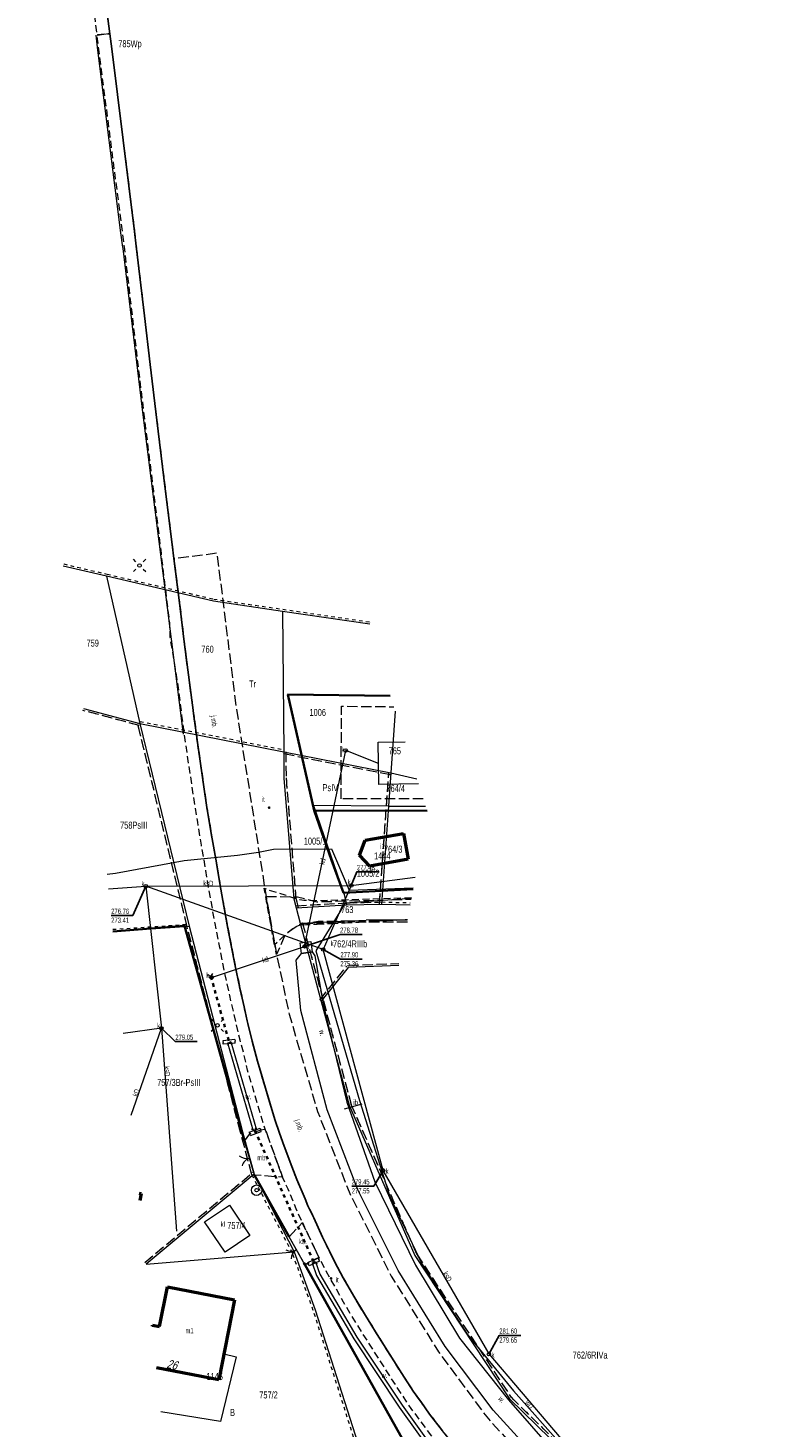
# Model space of a CAD drawing. Header units: metres. Extents: x 7428509 to 7430603, y 5527625 to 5529161.
# Tile 15 of 26: x 7430022 to 7430130, y 5527827 to 5528027. Entities that reach past the tile are written whole.
import ezdxf
from ezdxf.enums import TextEntityAlignment as Align

# ---------------------------------------------------------------- set-up
doc = ezdxf.new("R2010")
doc.units = ezdxf.units.M
for name, pattern in [('0.5_0.5', [1, 0.5, -0.5]), ('1.0_0.5', [1.5, 1, -0.5]), ('1.5_0.5', [2, 1.5, -0.5]), ('219-500', [0]), ('otkz_500', [1, 0.5, -0.5]), ('otob_500', [0])]:
    doc.linetypes.add(name, pattern=pattern)
doc.layers.get('0').update_dxf_attribs({"color": 2, "lineweight": 5})
doc.styles.get("Standard").update_dxf_attribs({"font": 'Working1250', "width": 0.75})
doc.linetypes.add('902-500', pattern='A,3.75,0,[1,ksztalty.shx,S=0.5,R=0,X=0,Y=0],3.75', length=7.5)
doc.linetypes.add('otdn_500_short', pattern='A,2.5,0,[21,ksztalty.shx,S=0.5,R=0,X=-1,Y=0],0.5', length=3)
doc.linetypes.add('otkb_500', pattern='A,1.75,0,[16,ksztalty.shx,S=1,R=0,X=0,Y=0],1.75', length=3.5)

# ---------------------------------------------------------------- blocks, each defined once
blk = doc.blocks.new('IB04')
at = {"color": 0, "linetype": 'Continuous', "lineweight": 13}
blk.add_circle((0, 0), 0.25, dxfattribs=at)
blk = doc.blocks.new('SM01')
at = {"color": 0, "linetype": 'Continuous', "lineweight": 13}
for p, q in [((-0.53, 0.531), (-0.883, 0.884)), ((0.531, 0.531), (0.884, 0.884)), ((-0.53, -0.53), (-0.883, -0.883)), ((0.531, -0.53), (0.884, -0.883))]:
    blk.add_line(p, q, dxfattribs=at)
blk.add_circle((0, 0), 0.25, dxfattribs=at)
blk = doc.blocks.new('US22')
at = {"color": 0, "linetype": 'Continuous', "lineweight": 13}
blk.add_circle((0, 0), 0.25, dxfattribs=at)
blk = doc.blocks.new('PW01')
at = {"linetype": 'Continuous', "lineweight": 13}
h = blk.add_hatch(color=0, dxfattribs=at)
edge = h.paths.add_edge_path()
edge.add_arc((0, 0), 0.045, 0, 360)
blk = doc.blocks.new('US13')
at = {"color": 0, "linetype": 'Continuous', "lineweight": 13}
for radius in [0.75, 0.25]:
    blk.add_circle((0, 0), radius, dxfattribs=at)
blk = doc.blocks.new('US25')
at = {"linetype": 'Continuous', "lineweight": 0}
h = blk.add_hatch(color=0, dxfattribs=at)
edge = h.paths.add_edge_path()
edge.add_arc((0, 0), 0.2, 0, 360)
blk = doc.blocks.new('IB05')
at = {"color": 0, "linetype": 'Continuous', "lineweight": 13}
for q in [(0.354, 0.354), (0.354, -0.354)]:
    blk.add_line((0, 0), q, dxfattribs=at)
blk = doc.blocks.new('OK02')
at = {"color": 0, "linetype": 'Continuous', "lineweight": 0}
for centre, start, end in [((-1.5, 0), 0, 60), ((1.5, 0), 120, 180)]:
    blk.add_arc(centre, 1.5, start, end, dxfattribs=at)

msp = doc.modelspace()

# ---------------------------------------------------------------- linework, layer by layer
at = {"layer": '217-Granica konturu po granicy działki', "color": 3, "linetype": '1.5_0.5', "lineweight": 18}
for p, q in [((7430038.2226, 5527927.7102), (7430030.1906, 5527929.8582)), ((7430030.1906, 5527929.8582), (7430030.1906, 5527929.8582)), ((7430030.1906, 5527929.8582), (7430030.1906, 5527929.8582)), ((7430045.0584, 5527898.9789), (7430038.0084, 5527927.9289)), ((7430038.0084, 5527927.9289), (7430038.0084, 5527927.9289)), ((7430038.0084, 5527927.9289), (7430038.0084, 5527927.9289)), ((7430038.2226, 5527927.7102), (7430038.2226, 5527927.7102)), ((7430038.2226, 5527927.7102), (7430038.2226, 5527927.7102)), ((7430074.0821, 5527920.6557), (7430058.7821, 5527923.6657)), ((7430058.7821, 5527923.6657), (7430058.7821, 5527923.6657)), ((7430058.7821, 5527923.6657), (7430058.7821, 5527923.6657)), ((7430059.14, 5527923.9633), (7430059.14, 5527923.9633)), ((7430059.14, 5527923.9633), (7430059.14, 5527923.9633)), ((7430059.14, 5527923.9633), (7430059.18, 5527920.2033)), ((7430073.5106, 5527916.241), (7430073.8406, 5527920.971)), ((7430073.8406, 5527920.971), (7430073.8406, 5527920.971)), ((7430073.8406, 5527920.971), (7430073.8406, 5527920.971)), ((7430074.0821, 5527920.6557), (7430074.0821, 5527920.6557)), ((7430074.0821, 5527920.6557), (7430074.0821, 5527920.6557)), ((7430059.1791, 5527920.2243), (7430059.1791, 5527920.2243)), ((7430059.1791, 5527920.2243), (7430059.1791, 5527920.2243)), ((7430059.1791, 5527920.2243), (7430060.5791, 5527902.9943)), ((7430059.18, 5527920.2033), (7430059.18, 5527920.2033)), ((7430059.18, 5527920.2033), (7430059.18, 5527920.2033)), ((7430072.5206, 5527902.2413), (7430073.5106, 5527916.2413)), ((7430073.5106, 5527916.2413), (7430073.5106, 5527916.2413)), ((7430073.5106, 5527916.2413), (7430073.5106, 5527916.2413)), ((7430073.5106, 5527916.241), (7430073.5106, 5527916.241)), ((7430073.5106, 5527916.241), (7430073.5106, 5527916.241)), ((7430060.5701, 5527903.0465), (7430060.5701, 5527903.0465)), ((7430060.5701, 5527903.0465), (7430060.5701, 5527903.0465)), ((7430060.5701, 5527903.0465), (7430060.9101, 5527901.7565)), ((7430060.5791, 5527902.9943), (7430060.5791, 5527902.9943)), ((7430060.5791, 5527902.9943), (7430060.5791, 5527902.9943)), ((7430060.6026, 5527901.9794), (7430067.7926, 5527902.3994)), ((7430060.6026, 5527901.9794), (7430060.6026, 5527901.9794)), ((7430060.6026, 5527901.9794), (7430060.6026, 5527901.9794)), ((7430060.9101, 5527901.7565), (7430060.9101, 5527901.7565)), ((7430060.9101, 5527901.7565), (7430060.9101, 5527901.7565)), ((7430067.7926, 5527902.3994), (7430067.7926, 5527902.3994)), ((7430067.7926, 5527902.3994), (7430067.7926, 5527902.3994)), ((7430067.8028, 5527902.4), (7430072.8128, 5527902.52)), ((7430067.8028, 5527902.4), (7430067.8028, 5527902.4)), ((7430067.8028, 5527902.4), (7430067.8028, 5527902.4)), ((7430072.5206, 5527902.2413), (7430072.5206, 5527902.2413)), ((7430072.5206, 5527902.2413), (7430072.5206, 5527902.2413)), ((7430072.8128, 5527902.52), (7430072.8128, 5527902.52)), ((7430072.8128, 5527902.52), (7430072.8128, 5527902.52)), ((7430045.0584, 5527898.9789), (7430045.0584, 5527898.9789)), ((7430045.0584, 5527898.9789), (7430045.0584, 5527898.9789)), ((7430052.6696, 5527869.6647), (7430045.0596, 5527898.9747)), ((7430045.0596, 5527898.9747), (7430045.0596, 5527898.9747)), ((7430045.0596, 5527898.9747), (7430045.0596, 5527898.9747)), ((7430070.6038, 5527899.6503), (7430061.2138, 5527899.2203)), ((7430061.2138, 5527899.2203), (7430061.2138, 5527899.2203)), ((7430061.2138, 5527899.2203), (7430061.2138, 5527899.2203)), ((7430061.4898, 5527899.598), (7430061.4898, 5527899.598)), ((7430061.4898, 5527899.598), (7430061.4898, 5527899.598)), ((7430061.4898, 5527899.598), (7430064.4998, 5527888.418)), ((7430076.4926, 5527899.663), (7430070.5906, 5527899.65)), ((7430070.5906, 5527899.65), (7430070.5906, 5527899.65)), ((7430070.5906, 5527899.65), (7430070.5906, 5527899.65)), ((7430070.6038, 5527899.6503), (7430070.6038, 5527899.6503)), ((7430070.6038, 5527899.6503), (7430070.6038, 5527899.6503)), ((7430076.4926, 5527899.663), (7430076.4926, 5527899.663)), ((7430076.4926, 5527899.663), (7430076.4926, 5527899.663)), ((7430063.9757, 5527888.5275), (7430067.8557, 5527893.3775)), ((7430067.8557, 5527893.3775), (7430067.8557, 5527893.3775)), ((7430067.8557, 5527893.3775), (7430067.8557, 5527893.3775)), ((7430068.0795, 5527893.4897), (7430075.2795, 5527893.7387)), ((7430068.0795, 5527893.4897), (7430068.0795, 5527893.4897)), ((7430068.0795, 5527893.4897), (7430068.0795, 5527893.4897)), ((7430075.2795, 5527893.7387), (7430075.2795, 5527893.7387)), ((7430075.2795, 5527893.7387), (7430075.2795, 5527893.7387)), ((7430063.9757, 5527888.5275), (7430063.9757, 5527888.5275)), ((7430063.9757, 5527888.5275), (7430063.9757, 5527888.5275)), ((7430064.4998, 5527888.418), (7430064.4998, 5527888.418)), ((7430064.4998, 5527888.418), (7430064.4998, 5527888.418)), ((7430064.4998, 5527888.4174), (7430064.4998, 5527888.4174)), ((7430064.4998, 5527888.4174), (7430064.4998, 5527888.4174)), ((7430064.4998, 5527888.4174), (7430068.4598, 5527873.6074)), ((7430068.4448, 5527873.6506), (7430068.4448, 5527873.6506)), ((7430068.4448, 5527873.6506), (7430068.4448, 5527873.6506)), ((7430068.4448, 5527873.6506), (7430077.8448, 5527852.2106)), ((7430068.4598, 5527873.6074), (7430068.4598, 5527873.6074)), ((7430068.4598, 5527873.6074), (7430068.4598, 5527873.6074)), ((7430052.6696, 5527869.6647), (7430052.6696, 5527869.6647)), ((7430052.6696, 5527869.6647), (7430052.6696, 5527869.6647)), ((7430054.3105, 5527863.5917), (7430052.6705, 5527869.6617)), ((7430052.6705, 5527869.6617), (7430052.6705, 5527869.6617)), ((7430052.6705, 5527869.6617), (7430052.6705, 5527869.6617)), ((7430039.014, 5527851.0804), (7430054.408, 5527863.9004)), ((7430054.3105, 5527863.5917), (7430054.3105, 5527863.5917)), ((7430054.3105, 5527863.5917), (7430054.3105, 5527863.5917)), ((7430054.408, 5527863.9004), (7430054.408, 5527863.9004)), ((7430054.408, 5527863.9004), (7430054.408, 5527863.9004)), ((7430039.014, 5527851.0804), (7430039.014, 5527851.0804)), ((7430039.014, 5527851.0804), (7430039.014, 5527851.0804)), ((7430077.8205, 5527852.2553), (7430077.8205, 5527852.2553)), ((7430077.8205, 5527852.2553), (7430077.8205, 5527852.2553)), ((7430077.8205, 5527852.2553), (7430091.3305, 5527831.7853)), ((7430077.8448, 5527852.2106), (7430077.8448, 5527852.2106)), ((7430077.8448, 5527852.2106), (7430077.8448, 5527852.2106)), ((7430091.2894, 5527831.8348), (7430091.2894, 5527831.8348)), ((7430091.2894, 5527831.8348), (7430091.2894, 5527831.8348)), ((7430091.2894, 5527831.8348), (7430112.5394, 5527811.1048)), ((7430091.3305, 5527831.7853), (7430091.3305, 5527831.7853)), ((7430091.3305, 5527831.7853), (7430091.3305, 5527831.7853))]:
    msp.add_line(p, q, dxfattribs=at)
at = {"layer": '218-Granica użytku po granicy działki', "color": 3, "linetype": '0.5_0.5', "lineweight": 18}
for p, q in [((7430027.4334, 5527950.7652), (7430027.4334, 5527950.7652)), ((7430027.4334, 5527950.7652), (7430027.4334, 5527950.7652)), ((7430027.4334, 5527950.7652), (7430033.6284, 5527949.3122)), ((7430033.6284, 5527949.3122), (7430033.6284, 5527949.3122)), ((7430033.6284, 5527949.3122), (7430033.6284, 5527949.3122)), ((7430033.6284, 5527949.3122), (7430033.6284, 5527949.3122)), ((7430033.6284, 5527949.3122), (7430033.6284, 5527949.3122)), ((7430033.6284, 5527949.3122), (7430048.8684, 5527945.7422)), ((7430048.8435, 5527945.7467), (7430048.8435, 5527945.7467)), ((7430048.8435, 5527945.7467), (7430048.8435, 5527945.7467)), ((7430048.8435, 5527945.7467), (7430058.7035, 5527944.2967)), ((7430048.8684, 5527945.7422), (7430048.8684, 5527945.7422)), ((7430048.8684, 5527945.7422), (7430048.8684, 5527945.7422)), ((7430058.7035, 5527944.2967), (7430058.7035, 5527944.2967)), ((7430058.7035, 5527944.2967), (7430058.7035, 5527944.2967)), ((7430058.7035, 5527944.2967), (7430058.7035, 5527944.2967)), ((7430058.7035, 5527944.2967), (7430058.7035, 5527944.2967)), ((7430058.7035, 5527944.2967), (7430071.1605, 5527942.4727)), ((7430071.1605, 5527942.4727), (7430071.1605, 5527942.4727)), ((7430071.1605, 5527942.4727), (7430071.1605, 5527942.4727)), ((7430038.2226, 5527927.7102), (7430030.1906, 5527929.8582)), ((7430030.1906, 5527929.8582), (7430030.1906, 5527929.8582)), ((7430030.1906, 5527929.8582), (7430030.1906, 5527929.8582)), ((7430045.0584, 5527898.9789), (7430038.0084, 5527927.9289)), ((7430038.0084, 5527927.9289), (7430038.0084, 5527927.9289)), ((7430038.0084, 5527927.9289), (7430038.0084, 5527927.9289)), ((7430038.2226, 5527927.7102), (7430038.2226, 5527927.7102)), ((7430038.2226, 5527927.7102), (7430038.2226, 5527927.7102)), ((7430038.3579, 5527928.2943), (7430038.3579, 5527928.2943)), ((7430038.3579, 5527928.2943), (7430038.3579, 5527928.2943)), ((7430038.3579, 5527928.2943), (7430058.8979, 5527924.2543)), ((7430074.0821, 5527920.6557), (7430058.7821, 5527923.6657)), ((7430058.7821, 5527923.6657), (7430058.7821, 5527923.6657)), ((7430058.7821, 5527923.6657), (7430058.7821, 5527923.6657)), ((7430058.8979, 5527924.2543), (7430058.8979, 5527924.2543)), ((7430058.8979, 5527924.2543), (7430058.8979, 5527924.2543)), ((7430059.14, 5527923.9633), (7430059.14, 5527923.9633)), ((7430059.14, 5527923.9633), (7430059.14, 5527923.9633)), ((7430059.14, 5527923.9633), (7430059.18, 5527920.2033)), ((7430073.5106, 5527916.241), (7430073.8406, 5527920.971)), ((7430073.8406, 5527920.971), (7430073.8406, 5527920.971)), ((7430073.8406, 5527920.971), (7430073.8406, 5527920.971)), ((7430074.0821, 5527920.6557), (7430074.0821, 5527920.6557)), ((7430074.0821, 5527920.6557), (7430074.0821, 5527920.6557)), ((7430059.1791, 5527920.2243), (7430059.1791, 5527920.2243)), ((7430059.1791, 5527920.2243), (7430059.1791, 5527920.2243)), ((7430059.1791, 5527920.2243), (7430060.5791, 5527902.9943)), ((7430059.18, 5527920.2033), (7430059.18, 5527920.2033)), ((7430059.18, 5527920.2033), (7430059.18, 5527920.2033)), ((7430072.5206, 5527902.2413), (7430073.5106, 5527916.2413)), ((7430073.5106, 5527916.2413), (7430073.5106, 5527916.2413)), ((7430073.5106, 5527916.2413), (7430073.5106, 5527916.2413)), ((7430073.5106, 5527916.241), (7430073.5106, 5527916.241)), ((7430073.5106, 5527916.241), (7430073.5106, 5527916.241)), ((7430060.5701, 5527903.0465), (7430060.5701, 5527903.0465)), ((7430060.5701, 5527903.0465), (7430060.5701, 5527903.0465)), ((7430060.5701, 5527903.0465), (7430060.9101, 5527901.7565)), ((7430060.5791, 5527902.9943), (7430060.5791, 5527902.9943)), ((7430060.5791, 5527902.9943), (7430060.5791, 5527902.9943)), ((7430060.6026, 5527901.9794), (7430067.7926, 5527902.3994)), ((7430060.6026, 5527901.9794), (7430060.6026, 5527901.9794)), ((7430060.6026, 5527901.9794), (7430060.6026, 5527901.9794)), ((7430060.9101, 5527901.7565), (7430060.9101, 5527901.7565)), ((7430060.9101, 5527901.7565), (7430060.9101, 5527901.7565)), ((7430067.7926, 5527902.3994), (7430067.7926, 5527902.3994)), ((7430067.7926, 5527902.3994), (7430067.7926, 5527902.3994)), ((7430067.8028, 5527902.4), (7430072.8128, 5527902.52)), ((7430067.8028, 5527902.4), (7430067.8028, 5527902.4)), ((7430067.8028, 5527902.4), (7430067.8028, 5527902.4)), ((7430072.5206, 5527902.2413), (7430072.5206, 5527902.2413)), ((7430072.5206, 5527902.2413), (7430072.5206, 5527902.2413)), ((7430072.8128, 5527902.52), (7430072.8128, 5527902.52)), ((7430072.8128, 5527902.52), (7430072.8128, 5527902.52)), ((7430072.8281, 5527902.52), (7430072.8281, 5527902.52)), ((7430072.8281, 5527902.52), (7430072.8281, 5527902.52)), ((7430072.8281, 5527902.52), (7430076.8951, 5527902.411)), ((7430076.8951, 5527902.411), (7430076.8951, 5527902.411)), ((7430076.8951, 5527902.411), (7430076.8951, 5527902.411)), ((7430034.4362, 5527898.6234), (7430045.3302, 5527899.3494)), ((7430034.4362, 5527898.6234), (7430034.4362, 5527898.6234)), ((7430034.4362, 5527898.6234), (7430034.4362, 5527898.6234)), ((7430045.0584, 5527898.9789), (7430045.0584, 5527898.9789)), ((7430045.0584, 5527898.9789), (7430045.0584, 5527898.9789)), ((7430052.6696, 5527869.6647), (7430045.0596, 5527898.9747)), ((7430045.0596, 5527898.9747), (7430045.0596, 5527898.9747)), ((7430045.0596, 5527898.9747), (7430045.0596, 5527898.9747)), ((7430045.3302, 5527899.3494), (7430045.3302, 5527899.3494)), ((7430045.3302, 5527899.3494), (7430045.3302, 5527899.3494)), ((7430070.6038, 5527899.6503), (7430061.2138, 5527899.2203)), ((7430061.2138, 5527899.2203), (7430061.2138, 5527899.2203)), ((7430061.2138, 5527899.2203), (7430061.2138, 5527899.2203)), ((7430061.4898, 5527899.598), (7430061.4898, 5527899.598)), ((7430061.4898, 5527899.598), (7430061.4898, 5527899.598)), ((7430061.4898, 5527899.598), (7430064.4998, 5527888.418)), ((7430076.4926, 5527899.663), (7430070.5906, 5527899.65)), ((7430070.5906, 5527899.65), (7430070.5906, 5527899.65)), ((7430070.5906, 5527899.65), (7430070.5906, 5527899.65)), ((7430070.6038, 5527899.6503), (7430070.6038, 5527899.6503)), ((7430070.6038, 5527899.6503), (7430070.6038, 5527899.6503)), ((7430076.4926, 5527899.663), (7430076.4926, 5527899.663)), ((7430076.4926, 5527899.663), (7430076.4926, 5527899.663)), ((7430064.4998, 5527888.418), (7430064.4998, 5527888.418)), ((7430064.4998, 5527888.418), (7430064.4998, 5527888.418)), ((7430064.4998, 5527888.4174), (7430064.4998, 5527888.4174)), ((7430064.4998, 5527888.4174), (7430064.4998, 5527888.4174)), ((7430064.4998, 5527888.4174), (7430068.4598, 5527873.6074)), ((7430068.4448, 5527873.6506), (7430068.4448, 5527873.6506)), ((7430068.4448, 5527873.6506), (7430068.4448, 5527873.6506)), ((7430068.4448, 5527873.6506), (7430077.8448, 5527852.2106)), ((7430068.4598, 5527873.6074), (7430068.4598, 5527873.6074)), ((7430068.4598, 5527873.6074), (7430068.4598, 5527873.6074)), ((7430052.6696, 5527869.6647), (7430052.6696, 5527869.6647)), ((7430052.6696, 5527869.6647), (7430052.6696, 5527869.6647)), ((7430054.3105, 5527863.5917), (7430052.6705, 5527869.6617)), ((7430052.6705, 5527869.6617), (7430052.6705, 5527869.6617)), ((7430052.6705, 5527869.6617), (7430052.6705, 5527869.6617)), ((7430039.014, 5527851.0804), (7430054.408, 5527863.9004)), ((7430054.3105, 5527863.5917), (7430054.3105, 5527863.5917)), ((7430054.3105, 5527863.5917), (7430054.3105, 5527863.5917)), ((7430060.0736, 5527852.4323), (7430054.3336, 5527863.5323)), ((7430054.3336, 5527863.5323), (7430054.3336, 5527863.5323)), ((7430054.3336, 5527863.5323), (7430054.3336, 5527863.5323)), ((7430054.408, 5527863.9004), (7430054.408, 5527863.9004)), ((7430054.408, 5527863.9004), (7430054.408, 5527863.9004)), ((7430039.014, 5527851.0804), (7430039.014, 5527851.0804)), ((7430039.014, 5527851.0804), (7430039.014, 5527851.0804)), ((7430063.0683, 5527844.2271), (7430060.0583, 5527852.4671)), ((7430060.0583, 5527852.4671), (7430060.0583, 5527852.4671)), ((7430060.0583, 5527852.4671), (7430060.0583, 5527852.4671)), ((7430060.0736, 5527852.4323), (7430060.0736, 5527852.4323)), ((7430060.0736, 5527852.4323), (7430060.0736, 5527852.4323)), ((7430077.8205, 5527852.2553), (7430077.8205, 5527852.2553)), ((7430077.8205, 5527852.2553), (7430077.8205, 5527852.2553)), ((7430077.8205, 5527852.2553), (7430091.3305, 5527831.7853)), ((7430077.8448, 5527852.2106), (7430077.8448, 5527852.2106)), ((7430077.8448, 5527852.2106), (7430077.8448, 5527852.2106)), ((7430069.1241, 5527825.1991), (7430063.0641, 5527844.2391)), ((7430063.0641, 5527844.2391), (7430063.0641, 5527844.2391)), ((7430063.0641, 5527844.2391), (7430063.0641, 5527844.2391)), ((7430063.0683, 5527844.2271), (7430063.0683, 5527844.2271)), ((7430063.0683, 5527844.2271), (7430063.0683, 5527844.2271)), ((7430091.2894, 5527831.8348), (7430091.2894, 5527831.8348)), ((7430091.2894, 5527831.8348), (7430091.2894, 5527831.8348)), ((7430091.2894, 5527831.8348), (7430112.5394, 5527811.1048)), ((7430091.3305, 5527831.7853), (7430091.3305, 5527831.7853)), ((7430091.3305, 5527831.7853), (7430091.3305, 5527831.7853))]:
    msp.add_line(p, q, dxfattribs=at)
at = {"layer": '219-działka ewidencyjna', "color": 7, "linetype": '219-500', "lineweight": 18, "flags": 128}
for points in [[(7430033.56, 5527949.02), (7430027.365, 5527950.473)], [(7430048.8, 5527945.45), (7430033.56, 5527949.02)], [(7430033.56, 5527949.02), (7430038.3, 5527928)], [(7430058.66, 5527944), (7430048.8, 5527945.45)], [(7430071.117, 5527942.176), (7430058.66, 5527944)], [(7430058.66, 5527944), (7430058.84, 5527923.96)], [(7430030.268, 5527930.148), (7430038.3, 5527928)], [(7430074.764, 5527929.737), (7430074.14, 5527920.95)], [(7430038.3, 5527928), (7430045.35, 5527899.05)], [(7430038.3, 5527928), (7430058.84, 5527923.96)], [(7430058.84, 5527923.96), (7430058.88, 5527920.2)], [(7430058.84, 5527923.96), (7430074.14, 5527920.95)], [(7430074.14, 5527920.95), (7430073.81, 5527916.22)], [(7430074.14, 5527920.95), (7430077.842, 5527920.112)], [(7430058.88, 5527920.2), (7430060.28, 5527902.97)], [(7430073.81, 5527916.22), (7430063.08, 5527916.31)], [(7430063.08, 5527916.31), (7430067.46, 5527903.58)], [(7430073.81, 5527916.22), (7430072.82, 5527902.22)], [(7430073.81, 5527916.22), (7430079.101, 5527916.177)], [(7430060.28, 5527902.97), (7430060.62, 5527901.68)], [(7430067.46, 5527903.58), (7430067.81, 5527902.1)], [(7430060.62, 5527901.68), (7430067.81, 5527902.1)], [(7430060.62, 5527901.68), (7430061.2, 5527899.52)], [(7430067.81, 5527902.1), (7430072.82, 5527902.22)], [(7430072.82, 5527902.22), (7430076.887, 5527902.111)], [(7430034.456, 5527898.324), (7430045.35, 5527899.05)], [(7430045.35, 5527899.05), (7430052.96, 5527869.74)], [(7430061.2, 5527899.52), (7430070.59, 5527899.95)], [(7430061.2, 5527899.52), (7430064.21, 5527888.34)], [(7430076.492, 5527899.963), (7430070.59, 5527899.95)], [(7430064.21, 5527888.34), (7430068.09, 5527893.19)], [(7430075.29, 5527893.439), (7430068.09, 5527893.19)], [(7430064.21, 5527888.34), (7430068.17, 5527873.53)], [(7430068.17, 5527873.53), (7430077.57, 5527852.09)], [(7430052.96, 5527869.74), (7430054.6, 5527863.67)], [(7430054.6, 5527863.67), (7430039.206, 5527850.85)], [(7430054.6, 5527863.67), (7430060.34, 5527852.57)], [(7430039.208, 5527850.823), (7430060.34, 5527852.57)], [(7430060.34, 5527852.57), (7430063.35, 5527844.33)], [(7430077.57, 5527852.09), (7430091.08, 5527831.62)], [(7430063.35, 5527844.33), (7430069.41, 5527825.29)], [(7430091.08, 5527831.62), (7430112.33, 5527810.89)]]:
    msp.add_lwpolyline(points, dxfattribs=at)
at = {"layer": '312-budynek ewidencyjny', "color": 7, "linetype": 'CONTINUOUS', "lineweight": 50, "flags": 128}
for points in [[(7430069.65, 5527909.22), (7430070.47, 5527911.34)], [(7430070.47, 5527911.34), (7430075.93, 5527912.3)], [(7430075.93, 5527912.3), (7430076.59, 5527908.61)], [(7430071.13, 5527907.65), (7430069.65, 5527909.22)], [(7430076.59, 5527908.61), (7430071.13, 5527907.65)], [(7430038.193, 5527860.967), (7430038.47, 5527860.92)], [(7430038.47, 5527860.92), (7430038.298, 5527859.919)], [(7430041.13, 5527841.92), (7430042.24, 5527847.6)], [(7430042.24, 5527847.6), (7430051.8, 5527845.73)], [(7430051.8, 5527845.73), (7430049.57, 5527834.3)], [(7430040.094, 5527841.975), (7430040.12, 5527842.11)], [(7430040.12, 5527842.11), (7430041.13, 5527841.92)], [(7430049.57, 5527834.3), (7430040.688, 5527836.038)]]:
    msp.add_lwpolyline(points, dxfattribs=at)
at = {"layer": 'bariera ochronna', "color": 7, "linetype": 'otkb_500', "lineweight": 18, "flags": 128}
msp.add_lwpolyline([(7430032, 5528026.23), (7430032.26, 5528024.1), (7430035.56, 5527998.03), (7430035.82, 5527995.98), (7430035.9, 5527995.77), (7430038.72, 5527972.06), (7430044.47, 5527926.49)], dxfattribs=at)
at = {"layer": 'brama', "color": 7, "linetype": 'otob_500', "lineweight": 18, "flags": 128}
for points in [[(7430054.66, 5527863.54), (7430053.26, 5527868.37)], [(7430061.73, 5527851.02), (7430059.6, 5527854.75)]]:
    msp.add_lwpolyline(points, dxfattribs=at)
at = {"layer": 'chodnik', "color": 7, "linetype": '1.0_0.5', "lineweight": 18, "flags": 128}
msp.add_lwpolyline([(7430022.34, 5528102.55), (7430024.68, 5528097.9), (7430025.65, 5528090), (7430028.32, 5528070.13), (7430030.57, 5528053.28), (7430034, 5528026.44), (7430032.19, 5528026.26), (7430031.55, 5528032.12), (7430030.67, 5528039.04), (7430030.04, 5528044), (7430028.89, 5528052.94), (7430027.97, 5528059.92), (7430026.66, 5528069.84), (7430025.49, 5528078.7), (7430024.04, 5528089.62)], close=True, dxfattribs=at)
for points in [[(7430034, 5528026.44), (7430032.19, 5528026.26)], [(7430032.19, 5528026.26), (7430034, 5528026.44), (7430037.56, 5527998.2), (7430037.79, 5527996.14), (7430038.96, 5527986.19), (7430039.76, 5527979.21), (7430040.73, 5527971.27), (7430041.93, 5527961.49), (7430042.92, 5527953.53), (7430043.18, 5527951.54), (7430043.92, 5527945.61), (7430044.65, 5527939.65), (7430045.39, 5527933.85), (7430045.91, 5527929.9), (7430045.98, 5527929.43), (7430046.57, 5527924.94), (7430047.3, 5527919.97), (7430047.88, 5527916.03), (7430048.54, 5527912.07), (7430049.23, 5527908.12), (7430049.72, 5527905.18), (7430050.17, 5527902.71), (7430050.78, 5527899.26), (7430051.36, 5527896.33), (7430051.93, 5527893.41), (7430052.54, 5527890.44), (7430053.18, 5527887.55), (7430053.62, 5527885.57), (7430053.72, 5527885.17), (7430054.32, 5527882.67), (7430055.12, 5527879.82), (7430056.22, 5527875.95), (7430057.58, 5527871.46), (7430058.24, 5527869.51), (7430058.92, 5527867.65), (7430059.99, 5527864.79), (7430060.69, 5527862.91), (7430061.9, 5527860.16), (7430062.3, 5527859.17), (7430063.14, 5527857.42), (7430064.37, 5527854.68), (7430065.45, 5527852.48), (7430066.15, 5527851.12), (7430067.34, 5527848.88), (7430068.84, 5527846.26), (7430070.36, 5527843.74), (7430071.96, 5527841.16), (7430075.68, 5527835.21), (7430077.34, 5527832.69), (7430078.49, 5527831.07), (7430079.67, 5527829.43), (7430081.51, 5527827.03), (7430083.31, 5527824.72), (7430084.11, 5527823.66), (7430084.36, 5527823.22), (7430084.71, 5527822.25), (7430084.84, 5527821.44), (7430084.83, 5527820.78), (7430084.75, 5527819.78), (7430084.62, 5527819.11), (7430084.47, 5527818.55), (7430084.2, 5527817.85), (7430084.04, 5527817.56), (7430083.83, 5527817.26), (7430083.6, 5527816.96), (7430083.11, 5527816.47), (7430082.62, 5527816.11), (7430081.73, 5527815.55), (7430081.12, 5527815.26), (7430080.37, 5527815.2), (7430079.64, 5527815.26), (7430073.7, 5527816.23), (7430050.63, 5527820.08), (7430042.585, 5527821.432)], [(7430041.961, 5527823.313), (7430043.82, 5527823), (7430043.96, 5527823.93), (7430045.59, 5527823.65), (7430045.48, 5527822.69), (7430051.07, 5527821.83), (7430073.83, 5527818.04), (7430079.75, 5527817.07), (7430080.21, 5527816.98), (7430080.94, 5527817.1), (7430081.51, 5527817.4), (7430082.05, 5527817.77), (7430082.51, 5527818.3), (7430082.79, 5527818.86), (7430083.18, 5527820.86), (7430083.14, 5527821.38), (7430083.07, 5527821.88), (7430082.94, 5527822.35), (7430080, 5527826.26), (7430078.24, 5527828.63), (7430077.02, 5527830.25), (7430076.46, 5527831.07), (7430074.93, 5527833.4), (7430069.97, 5527841.16), (7430068.38, 5527843.7), (7430067.39, 5527845.4), (7430064.96, 5527849.75), (7430063.91, 5527851.73), (7430062.73, 5527854.19), (7430061.51, 5527856.76), (7430060.61, 5527858.73), (7430060.24, 5527859.66), (7430059.46, 5527861.53), (7430058.67, 5527863.23), (7430057.87, 5527865.49), (7430056.95, 5527868.01), (7430056.2, 5527870.12), (7430055.08, 5527873.71), (7430054.55, 5527875.68), (7430053.68, 5527878.51), (7430053.2, 5527880.7), (7430052.61, 5527882.82), (7430052.03, 5527885.3), (7430051.14, 5527889.16), (7430050.49, 5527892.12), (7430049.74, 5527896.02), (7430049.05, 5527899.46), (7430048.15, 5527904.44), (7430047.73, 5527907), (7430047.1, 5527910.63), (7430046.57, 5527913.9), (7430045.83, 5527918.56), (7430044.67, 5527926.45), (7430044.32, 5527929.12), (7430043.78, 5527933.41), (7430042.64, 5527940.31), (7430042.59, 5527942.31), (7430041.45, 5527951.55), (7430041.39, 5527952.27), (7430040.28, 5527961.2), (7430039.17, 5527970.12), (7430037.97, 5527980.04), (7430036.92, 5527989.03), (7430036.11, 5527995.98), (7430032.19, 5528026.26)], [(7430057.52, 5527896.41), (7430056.06, 5527904.5), (7430056.72, 5527904.24), (7430057.82, 5527903.91), (7430059.01, 5527903.53), (7430060.11, 5527903.16), (7430061.15, 5527902.88), (7430061.72, 5527902.79), (7430062.65, 5527902.76), (7430064.05, 5527902.73), (7430067.7, 5527902.84), (7430072.92, 5527903.02), (7430077.081, 5527903.16)], [(7430076.493, 5527899.971), (7430076.18, 5527899.96), (7430067.01, 5527899.6), (7430061.82, 5527899.38), (7430061.13, 5527899.23), (7430060.53, 5527898.97), (7430059.99, 5527898.58), (7430059.41, 5527898.14), (7430058.57, 5527897.39), (7430057.52, 5527896.41)], [(7430062.36, 5527850.81), (7430061.95, 5527850.82)]]:
    msp.add_lwpolyline(points, dxfattribs=at)
at = {"layer": 'inna budowla', "color": 7, "linetype": 'CONTINUOUS', "lineweight": 18, "flags": 128}
msp.add_lwpolyline([(7430067.54, 5527873.02), (7430070.03, 5527873.71)], dxfattribs=at)
at = {"layer": 'jezdnia', "color": 7, "linetype": '1.5_0.5', "lineweight": 18, "flags": 128}
msp.add_lwpolyline([(7430107.57, 5527800.55), (7430084.36, 5527823.22), (7430084.11, 5527823.66), (7430083.31, 5527824.72), (7430081.51, 5527827.03), (7430079.67, 5527829.43), (7430078.49, 5527831.07), (7430077.34, 5527832.69), (7430075.68, 5527835.21), (7430071.96, 5527841.16), (7430070.36, 5527843.74), (7430068.84, 5527846.26), (7430067.34, 5527848.88), (7430066.15, 5527851.12), (7430065.45, 5527852.48), (7430064.37, 5527854.68), (7430063.14, 5527857.42), (7430062.3, 5527859.17), (7430061.9, 5527860.16), (7430060.69, 5527862.91), (7430059.99, 5527864.79), (7430058.92, 5527867.65), (7430058.24, 5527869.51), (7430057.58, 5527871.46), (7430056.22, 5527875.95), (7430055.12, 5527879.82), (7430054.32, 5527882.67), (7430053.72, 5527885.17), (7430053.62, 5527885.57), (7430053.18, 5527887.55), (7430052.54, 5527890.44), (7430051.93, 5527893.41), (7430051.36, 5527896.33), (7430050.78, 5527899.26), (7430050.17, 5527902.71), (7430049.72, 5527905.18), (7430049.23, 5527908.12), (7430048.54, 5527912.07), (7430047.88, 5527916.03), (7430047.3, 5527919.97), (7430046.57, 5527924.94), (7430045.98, 5527929.43), (7430045.91, 5527929.9), (7430045.39, 5527933.85), (7430044.65, 5527939.65), (7430043.92, 5527945.61), (7430043.18, 5527951.54), (7430049.29, 5527952.34), (7430052.08, 5527930.12), (7430056.32, 5527903.31), (7430057.82, 5527895.02), (7430059.62, 5527886.51), (7430063.67, 5527872.63), (7430068.18, 5527861.13), (7430074.19, 5527849.12), (7430080.95, 5527838.32), (7430087.82, 5527829.03), (7430097.62, 5527818.14), (7430108.51, 5527808.26)], close=True, dxfattribs=at)
for points in [[(7430056.32, 5527903.31), (7430060.8, 5527903.26), (7430063.55, 5527902.55), (7430077.037, 5527902.925)], [(7430076.482, 5527899.909), (7430063.75, 5527899.73), (7430061.13, 5527899.3), (7430059.07, 5527897.9), (7430057.82, 5527895.02), (7430056.32, 5527903.31)]]:
    msp.add_lwpolyline(points, dxfattribs=at)
at = {"layer": 'komora podziemna', "color": 34, "linetype": 'CONTINUOUS', "lineweight": 18, "flags": 128}
for points in [[(7430072.32, 5527925.31), (7430076.159, 5527925.374)], [(7430078.072, 5527919.394), (7430072.42, 5527919.3), (7430072.32, 5527925.31)]]:
    msp.add_lwpolyline(points, dxfattribs=at)
msp.add_lwpolyline([(7430061.19, 5527896.68), (7430062.7, 5527896.9), (7430062.88, 5527895.39), (7430061.36, 5527895.16)], close=True, dxfattribs=at)
at = {"layer": 'krawężnik', "color": 7, "linetype": 'CONTINUOUS', "lineweight": 25, "flags": 128}
for points in [[(7430030.57, 5528053.28), (7430032.07, 5528041.33), (7430034, 5528026.44)], [(7430034, 5528026.44), (7430034.29, 5528024.28), (7430037.56, 5527998.2), (7430037.79, 5527996.14), (7430038.96, 5527986.19), (7430039.76, 5527979.21), (7430040.73, 5527971.27), (7430041.93, 5527961.49), (7430042.92, 5527953.53), (7430043.18, 5527951.54), (7430043.92, 5527945.61), (7430044.65, 5527939.65), (7430045.39, 5527933.85), (7430045.91, 5527929.9), (7430045.98, 5527929.43), (7430046.57, 5527924.94), (7430047.3, 5527919.97), (7430047.88, 5527916.03), (7430048.54, 5527912.07), (7430049.23, 5527908.12), (7430049.72, 5527905.18), (7430050.17, 5527902.71), (7430050.78, 5527899.26), (7430051.36, 5527896.33), (7430051.93, 5527893.41), (7430052.54, 5527890.44), (7430053.18, 5527887.55), (7430053.62, 5527885.57), (7430053.72, 5527885.17), (7430054.32, 5527882.67), (7430055.12, 5527879.82), (7430056.22, 5527875.95), (7430057.58, 5527871.46), (7430058.24, 5527869.51), (7430058.92, 5527867.65), (7430059.99, 5527864.79), (7430060.69, 5527862.91), (7430061.9, 5527860.16), (7430062.3, 5527859.17), (7430063.14, 5527857.42), (7430064.37, 5527854.68), (7430065.45, 5527852.48), (7430066.15, 5527851.12), (7430067.34, 5527848.88), (7430068.84, 5527846.26), (7430070.36, 5527843.74), (7430071.96, 5527841.16)], [(7430071.96, 5527841.16), (7430075.68, 5527835.21), (7430077.34, 5527832.69), (7430078.49, 5527831.07), (7430079.67, 5527829.43), (7430081.51, 5527827.03)]]:
    msp.add_lwpolyline(points, dxfattribs=at)
at = {"layer": 'obszar utwardzony', "color": 7, "linetype": '1.5_0.5', "lineweight": 18, "flags": 128}
for points in [[(7430067.03, 5527917.25), (7430067.09, 5527930.46), (7430074.555, 5527930.389)], [(7430078.766, 5527917.224), (7430067.03, 5527917.25)]]:
    msp.add_lwpolyline(points, dxfattribs=at)
for points in [[(7430053.26, 5527868.37), (7430054.01, 5527869.44), (7430055.56, 5527870), (7430056.2, 5527870.12), (7430056.95, 5527868.01), (7430057.87, 5527865.49), (7430058.67, 5527863.23), (7430054.66, 5527863.54)], [(7430059.6, 5527854.75), (7430061.51, 5527856.76), (7430062.73, 5527854.19), (7430063.91, 5527851.73), (7430061.85, 5527850.77), (7430061.73, 5527851.02)]]:
    msp.add_lwpolyline(points, close=True, dxfattribs=at)
at = {"layer": 'ogrodzenie trwałe', "color": 7, "linetype": '902-500', "lineweight": 35, "flags": 128}
for points in [[(7430079.313, 5527915.514), (7430063.19, 5527915.6), (7430059.43, 5527932.15), (7430074.053, 5527931.96)], [(7430063.19, 5527915.6), (7430065.68, 5527908.5), (7430067.38, 5527903.81), (7430077.303, 5527904.37)], [(7430053.26, 5527868.37), (7430044.7, 5527899.12), (7430034.456, 5527898.32)], [(7430054.66, 5527863.54), (7430059.6, 5527854.75)], [(7430061.73, 5527851.02), (7430061.85, 5527850.77), (7430076.41, 5527824.75)]]:
    msp.add_lwpolyline(points, dxfattribs=at)
at = {"layer": 'osadnik  szambo', "color": 34, "linetype": 'CONTINUOUS', "lineweight": 18, "flags": 128}
msp.add_lwpolyline([(7430047.55, 5527856.85), (7430051.08, 5527859.25), (7430054.01, 5527854.92), (7430050.49, 5527852.53)], close=True, dxfattribs=at)
at = {"layer": 'przepust', "color": 7, "linetype": 'otkz_500', "lineweight": 35, "flags": 128}
for points in [[(7430048.46, 5527891.88), (7430051.06, 5527882.48)], [(7430054.73, 5527869.91), (7430063.14, 5527851.1)]]:
    msp.add_lwpolyline(points, dxfattribs=at)
at = {"layer": 'przewód elektroenergetyczny podziemny', "color": 1, "linetype": 'CONTINUOUS', "lineweight": 18, "flags": 128}
msp.add_lwpolyline([(7430033.639, 5527906.494), (7430034.82, 5527906.65), (7430044.62, 5527908.42), (7430052.24, 5527909.22), (7430055.23, 5527909.63), (7430057.4, 5527910.06), (7430065.64, 5527910.11), (7430068.16, 5527904.2), (7430077.334, 5527904.539)], dxfattribs=at)
at = {"layer": 'przewód kanalizacyjny', "color": 34, "linetype": 'CONTINUOUS', "lineweight": 18, "flags": 128}
for points in [[(7430061.83, 5527896.18), (7430067.69, 5527924.14)], [(7430072.38, 5527922.31), (7430067.69, 5527924.14)], [(7430033.85, 5527904.378), (7430039.16, 5527904.77), (7430068.49, 5527904.87), (7430064.47, 5527895.73), (7430039.16, 5527904.77)], [(7430039.16, 5527904.77), (7430041.38, 5527884.49), (7430043.53, 5527855.56)], [(7430068.49, 5527904.87), (7430077.617, 5527906.075)], [(7430048.53, 5527891.76), (7430061.83, 5527896.18)], [(7430121.67, 5527803.79), (7430106.63, 5527816.35), (7430088.16, 5527838.04), (7430073.02, 5527864.21), (7430064.47, 5527895.73)], [(7430041.38, 5527884.49), (7430035.916, 5527883.735)], [(7430037.079, 5527872.11), (7430041.38, 5527884.49)]]:
    msp.add_lwpolyline(points, dxfattribs=at)
at = {"layer": 'przewód wodociągowy', "color": 5, "linetype": 'CONTINUOUS', "lineweight": 18, "flags": 128}
for points in [[(7430077.057, 5527903.033), (7430067.61, 5527902.35), (7430063.44, 5527895.53), (7430069.67, 5527874.18), (7430073.99, 5527860.48), (7430078.56, 5527850.89), (7430085.03, 5527840.86), (7430091.62, 5527832.74), (7430098.84, 5527824.67), (7430106.08, 5527817.8), (7430110.91, 5527813.47), (7430111.9, 5527812.7)], [(7430050.29, 5527838.04), (7430052.05, 5527837.62), (7430049.84, 5527828.38), (7430041.316, 5527829.759)]]:
    msp.add_lwpolyline(points, dxfattribs=at)
at = {"layer": 'rzędna-Atr2', "color": 7, "flags": 128}
for points in [[(7430068.49, 5527904.87), (7430069.29, 5527906.83), (7430072.468, 5527906.83)], [(7430039.16, 5527904.77), (7430037.3, 5527900.59), (7430034.218, 5527900.59)], [(7430061.83, 5527896.18), (7430066.89, 5527897.89), (7430070.036, 5527897.89)], [(7430064.47, 5527895.73), (7430066.93, 5527894.38), (7430070.044, 5527894.38)], [(7430041.38, 5527884.49), (7430043.37, 5527882.61), (7430046.479, 5527882.61)], [(7430073.02, 5527864.21), (7430071.69, 5527861.97), (7430068.544, 5527861.97)], [(7430088.13, 5527837.98), (7430089.61, 5527840.67), (7430092.692, 5527840.67)]]:
    msp.add_lwpolyline(points, dxfattribs=at)
at = {"layer": 'rów przydrożny (linia)', "color": 0, "linetype": 'CONTINUOUS', "lineweight": 18}
for p, q in [((7430050.82, 5527882.41), (7430051.06, 5527882.48)), ((7430050.82, 5527882.41), (7430054.49, 5527869.84)), ((7430051.3, 5527882.55), (7430051.06, 5527882.48)), ((7430051.3, 5527882.55), (7430054.97, 5527869.98)), ((7430054.49, 5527869.84), (7430054.73, 5527869.91)), ((7430054.97, 5527869.98), (7430054.73, 5527869.91)), ((7430062.904, 5527851.01775), (7430063.14, 5527851.1)), ((7430062.904, 5527851.01775), (7430063.53109, 5527849.21383)), ((7430063.376, 5527851.18225), (7430063.14, 5527851.1)), ((7430063.376, 5527851.18225), (7430063.98891, 5527849.42617)), ((7430063.53109, 5527849.21383), (7430068.868, 5527840.1675)), ((7430063.98891, 5527849.42617), (7430069.292, 5527840.4325)), ((7430068.868, 5527840.1675), (7430075.32425, 5527830.418)), ((7430069.292, 5527840.4325), (7430075.73575, 5527830.702)), ((7430075.73575, 5527830.702), (7430081.94325, 5527822.04575)), ((7430075.32425, 5527830.418), (7430081.53675, 5527821.75425))]:
    msp.add_line(p, q, dxfattribs=at)
at = {"layer": 'rów przydrożny (poligon)', "color": 7, "linetype": 'CONTINUOUS', "lineweight": 18, "flags": 128}
msp.add_lwpolyline([(7430128.57, 5527796.23), (7430118.1, 5527802.39), (7430109.09, 5527809.54), (7430098.59, 5527819.18), (7430088.72, 5527829.98), (7430081.88, 5527839.1), (7430075.2, 5527849.93), (7430069.42, 5527861.44), (7430065.05, 5527872.88), (7430061.27, 5527887.03), (7430060.64, 5527894.22), (7430061.36, 5527895.16), (7430062.88, 5527895.39), (7430063.28, 5527894.84), (7430064.51, 5527887.68), (7430067.87, 5527873.97), (7430071.87, 5527862.57), (7430077.67, 5527850.7), (7430083.95, 5527840.29), (7430090.91, 5527831.48), (7430100.44, 5527820.57), (7430110.78, 5527811.06), (7430119.45, 5527804.52), (7430129.68, 5527798.29)], close=True, dxfattribs=at)
at = {"layer": 'ściana oporowa (linia)', "color": 0, "linetype": 'otdn_500_short', "lineweight": 18}
for p, q in [((7430051.86375, 5527882.88875), (7430050.15375, 5527882.70875)), ((7430050.15375, 5527882.70875), (7430050.18, 5527882.46)), ((7430051.86375, 5527882.88875), (7430051.89, 5527882.64)), ((7430054.095, 5527869.20475), (7430054.01, 5527869.44)), ((7430054.095, 5527869.20475), (7430055.645, 5527869.76475)), ((7430055.645, 5527869.76475), (7430055.56, 5527870)), ((7430063.7555, 5527851.727), (7430062.2555, 5527851.037)), ((7430062.2555, 5527851.037), (7430062.36, 5527850.81)), ((7430063.7555, 5527851.727), (7430063.86, 5527851.5))]:
    msp.add_line(p, q, dxfattribs=at)
at = {"layer": 'ściana oporowa (linia)', "color": 0, "lineweight": 18}
for p, q in [((7430051.91625, 5527882.39125), (7430051.89, 5527882.64)), ((7430050.20625, 5527882.21125), (7430050.18, 5527882.46)), ((7430051.91625, 5527882.39125), (7430050.20625, 5527882.21125)), ((7430053.925, 5527869.67525), (7430055.475, 5527870.23525)), ((7430053.925, 5527869.67525), (7430054.01, 5527869.44)), ((7430055.475, 5527870.23525), (7430055.56, 5527870)), ((7430062.4645, 5527850.583), (7430062.36, 5527850.81)), ((7430063.9645, 5527851.273), (7430062.4645, 5527850.583)), ((7430063.9645, 5527851.273), (7430063.86, 5527851.5))]:
    msp.add_line(p, q, dxfattribs=at)

# ---------------------------------------------------------------- block references
at = {"layer": 'brama', "color": 7, "linetype": 'CONTINUOUS', "lineweight": 18}
for p, rotation in [((7430053.96, 5527865.955), 106.164), ((7430060.665, 5527852.885), 119.728)]:
    msp.add_blockref('OK02', p, dxfattribs=dict(at, rotation=rotation))
at = {"layer": 'inny obiekt zagospodarowania terenu', "color": 7, "linetype": 'CONTINUOUS', "lineweight": 18}
for p in [(7430056.76, 5527915.98), (7430065.6, 5527848.79)]:
    msp.add_blockref('US25', p, dxfattribs=at)
at = {"layer": 'latarnia', "color": 7, "linetype": 'CONTINUOUS', "lineweight": 18}
for p in [(7430038.26, 5527950.55), (7430049.38, 5527884.91)]:
    msp.add_blockref('SM01', p, dxfattribs=at)
at = {"layer": 'podpora (punkt)', "color": 7, "linetype": 'CONTINUOUS', "lineweight": 18}
for p in [(7430038.26, 5527950.55), (7430049.38, 5527884.91)]:
    msp.add_blockref('IB04', p, dxfattribs=at)
at = {"layer": 'przepust', "color": 7, "linetype": 'CONTINUOUS', "lineweight": 35}
for p, rotation in [((7430048.46, 5527891.88), 465.461), ((7430051.06, 5527882.48), 285.461), ((7430054.73, 5527869.91), 474.09), ((7430063.14, 5527851.1), 294.09)]:
    msp.add_blockref('IB05', p, dxfattribs=dict(at, rotation=rotation))
at = {"layer": 'rzędna', "color": 34, "linetype": 'CONTINUOUS', "lineweight": 18}
for p, rotation in [((7430039.16, 5527904.77), 359.39), ((7430068.49, 5527904.87), 359.406), ((7430041.38, 5527884.49), 359.419)]:
    msp.add_blockref('PW01', p, dxfattribs=dict(at, rotation=rotation))
for p in [(7430061.83, 5527896.18), (7430064.47, 5527895.73), (7430073.02, 5527864.21), (7430088.13, 5527837.98)]:
    msp.add_blockref('PW01', p, dxfattribs=at)
at = {"layer": 'studnia zwykła', "color": 5, "linetype": 'CONTINUOUS', "lineweight": 18}
msp.add_blockref('US13', (7430054.97, 5527861.39), dxfattribs=at)
at = {"layer": 'właz do komory lub kanału - okrągły', "color": 7, "linetype": 'CONTINUOUS', "lineweight": 18}
for p, rotation in [((7430067.69, 5527924.14), 0.002), ((7430039.16, 5527904.77), 359.39), ((7430068.49, 5527904.87), 359.406), ((7430048.53, 5527891.76), 359.451), ((7430041.38, 5527884.49), 359.419)]:
    msp.add_blockref('US22', p, dxfattribs=dict(at, rotation=rotation))
for p in [(7430061.83, 5527896.18), (7430064.47, 5527895.73), (7430073.02, 5527864.21), (7430088.13, 5527837.98)]:
    msp.add_blockref('US22', p, dxfattribs=at)

# ---------------------------------------------------------------- texts
at = {"layer": '210-oznaczenie konturu użytku gruntowego', "color": 3, "linetype": 'CONTINUOUS', "lineweight": 18, "width": 0.79}
for s, p in [('Wp', (7430036.98, 5528024.52)), ('Tr', (7430053.9, 5527933.14)), ('PsIV', (7430064.38, 5527918.34)), ('PsIII', (7430037.25, 5527912.98)), ('RIIIb', (7430068.52, 5527896.04)), ('Br-PsIII', (7430043.42, 5527876.27)), ('RIVa', (7430102.72, 5527837.36)), ('B', (7430051.18, 5527829.17))]:
    msp.add_text(s, height=1, dxfattribs=at).set_placement(p)
at = {"layer": '211-numer działki ewidencyjnej', "color": 7, "linetype": 'CONTINUOUS', "lineweight": 18, "width": 0.79}
for s, p in [('785', (7430036.99, 5528024.52)), ('759', (7430032.46, 5527938.97)), ('765', (7430075.58, 5527923.6)), ('764/4', (7430076.15, 5527918.24)), ('758', (7430037.25, 5527912.98)), ('764/3', (7430075.79, 5527909.55)), ('763', (7430068.79, 5527900.94)), ('762/4', (7430068.52, 5527896.04)), ('757/3', (7430043.42, 5527876.27)), ('762/6', (7430102.73, 5527837.36))]:
    msp.add_text(s, height=1, dxfattribs=at).set_placement(p, align=Align.RIGHT)
for s, p in [('760', (7430047.09, 5527939.1)), ('1006', (7430062.52, 5527930.08))]:
    msp.add_text(s, height=1, dxfattribs=at).set_placement(p, align=Align.TOP_LEFT)
for s, p in [('1005/1', (7430061.71, 5527910.71)), ('1005/2', (7430069.27, 5527906.12)), ('757/4', (7430050.78, 5527855.84)), ('757/2', (7430055.35, 5527831.66))]:
    msp.add_text(s, height=1, dxfattribs=at).set_placement(p)
at = {"layer": '238-Punkt adresowy budynku', "color": 7, "linetype": 'CONTINUOUS', "lineweight": 25, "oblique": 15, "width": 0.79}
msp.add_text('26', height=1.25, rotation=348.914, dxfattribs=at).set_placement((7430042.06, 5527836.02))
at = {"layer": '312-oznaczenie budynku ewidencyjnego', "color": 7, "linetype": 'CONTINUOUS', "lineweight": 18, "width": 0.79}
msp.add_text('1444', height=1, dxfattribs=at).set_placement((7430071.74, 5527908.6))
msp.add_text('1145', height=1, dxfattribs=at).set_placement((7430047.81, 5527835.3), align=Align.TOP_LEFT)
at = {"layer": '312-oznaczenie budynku ewidencyjnego-Atr117', "color": 7, "width": 0.667}
msp.add_text('i1', height=0.75, dxfattribs=at).set_placement((7430072.93, 5527910.48), align=Align.MIDDLE_CENTER)
msp.add_text('m1', height=0.75, dxfattribs=at).set_placement((7430045.4, 5527840.95), align=Align.CENTER)
at = {"layer": 'inna budowla-Atr17', "color": 7, "width": 0.667}
msp.add_text('ib', height=0.75, dxfattribs=at).set_placement((7430068.78, 5527873.55))
at = {"layer": 'inny obiekt zagospodarowania terenu-Atr17', "color": 7, "width": 0.667}
for p in [(7430055.72, 5527916.8), (7430066.26, 5527848.22)]:
    msp.add_text('it', height=0.75, dxfattribs=at).set_placement(p)
at = {"layer": 'jezdnia-Atr17', "color": 7, "width": 0.667}
for rotation, p in [(277.486, (7430048.41, 5527929.1)), (288.699, (7430060.41, 5527871.36))]:
    msp.add_text('j.mb.', height=0.75, rotation=rotation, dxfattribs=at).set_placement(p)
at = {"layer": 'obszar utwardzony-Atr17', "color": 7, "width": 0.667}
for s, p in [('mb.', (7430055.07, 5527865.64)), ('kb.', (7430061.01, 5527853.69))]:
    msp.add_text(s, height=0.75, dxfattribs=at).set_placement(p)
at = {"layer": 'osadnik  szambo-Atr17', "color": 34, "width": 0.667}
msp.add_text('kl', height=0.75, dxfattribs=at).set_placement((7430049.85, 5527856.16))
at = {"layer": 'przewód kanalizacyjny-Atr1', "color": 34, "width": 0.667}
for rotation, p in [(78.163, (7430064.28, 5527907.89)), (18.383, (7430055.79, 5527894.17))]:
    msp.add_text('kd', height=0.75, rotation=rotation, dxfattribs=at).set_placement(p, align=Align.MIDDLE_LEFT)
for s, rotation, p in [('ksD', 0.137, (7430047.36, 5527904.8)), ('ksD', -85.809, (7430041.78, 5527879.04)), ('kD', 71.054, (7430037.98, 5527874.69)), ('ksD', -60.034, (7430081.53, 5527849.5))]:
    msp.add_text(s, height=0.75, rotation=rotation, dxfattribs=at).set_placement(p)
at = {"layer": 'przewód wodociągowy-Atr1', "color": 5, "width": 0.667}
msp.add_text('wD', height=0.75, rotation=-48.257, dxfattribs=at).set_placement((7430093.2, 5527831))
at = {"layer": 'rzędna-Atr2', "color": 34, "width": 0.667}
for s, p in [('277.48', (7430069.29, 5527906.838)), ('276.76', (7430034.218, 5527900.597)), ('278.78', (7430066.89, 5527897.897)), ('277.90', (7430066.93, 5527894.388)), ('279.05', (7430043.37, 5527882.618)), ('279.45', (7430068.544, 5527861.978)), ('281.60', (7430089.61, 5527840.678))]:
    msp.add_text(s, height=0.75, dxfattribs=at).set_placement(p, align=Align.BOTTOM_LEFT)
at = {"layer": 'rzędna-Atr3', "color": 34, "width": 0.667}
for s, p in [('273.41', (7430034.218, 5527899.322)), ('275.36', (7430066.93, 5527893.113)), ('277.55', (7430068.544, 5527860.703)), ('279.65', (7430089.61, 5527839.403))]:
    msp.add_text(s, height=0.75, dxfattribs=at).set_placement(p, align=Align.BOTTOM_LEFT)
at = {"layer": 'rów przydrożny (linia)-Atr17', "color": 7, "width": 0.667}
for p in [(7430053.36, 5527874.36), (7430072.8, 5527834.59)]:
    msp.add_text('w.', height=0.75, dxfattribs=at).set_placement(p)
at = {"layer": 'rów przydrożny (poligon)-Atr17', "color": 7, "width": 0.667}
for rotation, p in [(283.77, (7430063.87, 5527884.16)), (308.309, (7430089.4, 5527831.59))]:
    msp.add_text('w.', height=0.75, rotation=rotation, dxfattribs=at).set_placement(p)
at = {"layer": 'właz do komory lub kanału - okrągły-Atr17', "color": 7, "width": 0.667}
for p in [(7430067.09, 5527923.89), (7430038.54, 5527904.74), (7430067.96, 5527904.97), (7430065.54, 5527896.23), (7430062.13, 5527895.68), (7430047.8, 5527891.67), (7430040.77, 5527884.5), (7430073.39, 5527863.73), (7430088.51, 5527837.48)]:
    msp.add_text('k', height=0.75, dxfattribs=at).set_placement(p)

doc.saveas('drawing.dxf')
